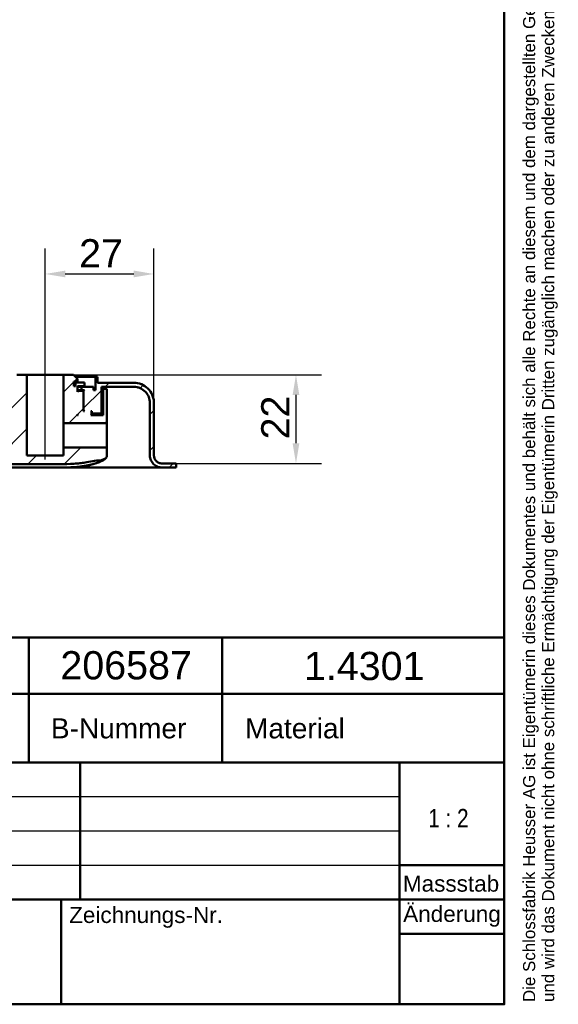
# Model space of a CAD drawing. Header units: millimetres. Extents: x 20 to 833, y 20 to 574.
# Tile 10 of 13: x 700 to 833, y 20 to 264. Entities that reach past the tile are written whole.
import ezdxf
from ezdxf.enums import TextEntityAlignment as Align

# ---------------------------------------------------------------- set-up
doc = ezdxf.new("R2010")
doc.units = ezdxf.units.MM
doc.header["$LTSCALE"] = 2
for name, color, linetype, lineweight in [('Bemaßungen(DIN)', 7, 'Continuous', 25), ('Mittellinie(DIN)', 7, 'Continuous', 25), ('Sichtbare Kanten(DIN)', 7, 'Continuous', 50), ('Skizziergeometrie(DIN)', 7, 'Continuous', 50), ('Skizzierlinie(DIN)', 7, 'Continuous', 25), ('Symbole(DIN)', 7, 'Continuous', 25)]:
    doc.layers.add(name, color=color, linetype=linetype, lineweight=lineweight)
doc.layers.add('Schraffur', color=179, linetype='Continuous', lineweight=9, true_color=0x1e1e47)
doc.styles.add('Aktuell-DIN', font='arial.ttf')
doc.styles.add('STANDARD-DIN~0', font='arial.ttf')
doc.styles.add('Textstil10', font='arial.ttf')
doc.styles.add('Textstil41', font='arial.ttf', dxfattribs={"width": 0.8})
doc.styles.add('Textstil83', font='arial.ttf', dxfattribs={"width": 0.8})
doc.dimstyles.new('CAD-LAN', dxfattribs={"dimscale": 2, "dimtxt": 3.5, "dimasz": 2.5, "dimexe": 3.175, "dimexo": 0, "dimgap": 0.8, "dimtad": 1, "dimrnd": 1e-08, "dimtxsty": 'STANDARD-DIN~0', "dimcen": 0.09, "dimdle": 10, "dimclrd": 250, "dimclre": 250, "dimclrt": 250, "dimadec": 0, "dimazin": 2, "dimtfac": 1, "dimtmove": 0, "dimatfit": 3, "dimfxl": 1, "dimtolj": 1, "dimtzin": 0, "dimlwd": 25, "dimlwe": 25, "dimarcsym": 0})

# ---------------------------------------------------------------- blocks, each defined once
blk = doc.blocks.new('Ränder Standardrahmen')
at = {"layer": 'Skizziergeometrie(DIN)', "flags": 128}
blk.add_lwpolyline([(10, 10), (10, 287), (410, 287), (410, 10), (10, 10)], dxfattribs=at)
blk = doc.blocks.new('Schriftfelder Heusser')
at = {"layer": 'Skizziergeometrie(DIN)'}
for p, q in [((101, 236.92), (291, 236.92)), ((232, 229.92), (232, 236.92)), ((256, 229.92), (256, 236.92)), ((291, 236.92), (291, 229.92)), ((101, 229.92), (291, 229.92)), ((232, 229.92), (232, 221.42)), ((256, 229.92), (256, 221.42)), ((291, 229.92), (291, 191.42)), ((101, 221.42), (291, 221.42)), ((238.35, 221.42), (238.35, 204.42)), ((278, 221.42), (278, 191.42)), ((278, 208.67), (291, 208.67)), ((101, 204.42), (291, 204.42)), ((236, 204.42), (236, 191.42)), ((278, 200.17), (291, 200.17)), ((291, 191.42), (101, 191.42))]:
    blk.add_line(p, q, dxfattribs=at)
at = {"layer": 'Skizzierlinie(DIN)'}
for p, q in [((162.35, 217.17), (278, 217.17)), ((162.35, 212.92), (278, 212.92)), ((162.35, 208.67), (278, 208.67))]:
    blk.add_line(p, q, dxfattribs=at)
at = {"layer": 'Symbole(DIN)', "color": 7, "insert": (293.33, 191.7), "char_height": 1.5, "width": 182.3003, "attachment_point": 1, "rotation": 90, "line_spacing_factor": 0.944221, "style": 'Aktuell-DIN'}
blk.add_mtext('\\fArial|b0|i0;\\H1.5000;Die Schlossfabrik Heusser AG ist Eigentümerin dieses Dokumentes und behält sich alle Rechte an diesem und dem dargestellten Gegenstand vor. Der Empfänger anerkennt diese Rechte\\Pund wird das Dokument nicht ohne schriftliche Ermächtigung der Eigentümerin Dritten zugänglich machen oder zu anderen Zwecken verwenden, zu dem es ihm übergeben worden ist.\\P ', dxfattribs=at)
at = {"layer": 'Symbole(DIN)', "color": 179, "true_color": 0x262659, "style": 'Aktuell-DIN'}
for s, insert, char_height, attachment_point in [('B-Nummer', (234.74, 225.62), 2.489, 4), ('Material', (265.02, 225.62), 2.489, 5), ('\\fArial|b0|i0;\\H2.0000;Massstab', (284.39, 206.37), 2, 5), ('\\fArial|b0|i0;Zeichnungs-Nr.', (237, 203.5), 2, 1)]:
    blk.add_mtext(s, dxfattribs=dict(at, insert=insert, char_height=char_height, attachment_point=attachment_point))
at = {"layer": 'Symbole(DIN)', "color": 179, "true_color": 0x262659, "insert": (284.51, 202.33), "char_height": 2, "width": 12.1143, "attachment_point": 5, "style": 'Aktuell-DIN'}
blk.add_mtext('\\fArial|b0|i0;Änderung', dxfattribs=at)
at = {"layer": 'Symbole(DIN)', "color": 179, "true_color": 0x262659, "style": 'Textstil10'}
blk.add_attdef('ERSTELLUNGSDATUM_001', (217.23, 218.29), '', height=2, dxfattribs=at)
at = {"layer": 'Symbole(DIN)', "color": 179, "true_color": 0x262659}
for tag, height, style, p in [('AUTOR', 2.49, 'Aktuell-DIN', (240.03, 219.26)), ('KONTROLLDATUM', 2, 'Textstil10', (217.42, 215.04)), ('KONTROLLIERT_VON', 2, 'Textstil10', (239.98, 215.05))]:
    blk.add_attdef(tag, text='', height=height, dxfattribs=dict(at, style=style)).set_placement(p, align=Align.MIDDLE_LEFT)
at = {"layer": 'Symbole(DIN)', "color": 7, "style": 'Textstil83', "width": 0.8}
blk.add_attdef('Anfänglicher_Ansichtsmaßstab_001', (281.57, 213.34), '', height=2.3, dxfattribs=at)
at = {"layer": 'Symbole(DIN)', "color": 179, "true_color": 0x262659, "style": 'Textstil10'}
blk.add_attdef('PROJEKT', text='', height=2, dxfattribs=at).set_placement((217.77, 209.72), align=Align.BOTTOM_LEFT)
at = {"layer": 'Symbole(DIN)', "color": 7, "style": 'Textstil41', "width": 0.8}
blk.add_attdef('STATUS', text='', height=5, dxfattribs=at).set_placement((284.53, 195.86), align=Align.MIDDLE_CENTER)
blk = doc.blocks.new('*D26')
at = {"layer": 'Bemaßungen(DIN)', "color": 250, "linetype": 'Continuous', "lineweight": 25, "true_color": 0x3f3f3f, "transparency": 16777216}
for p, q in [((713.05, 176.12), (774.65, 176.12)), ((768.3, 171.12), (768.3, 159.12)), ((737.55, 154.12), (774.65, 154.12))]:
    blk.add_line(p, q, dxfattribs=at)
at = {"layer": 'Bemaßungen(DIN)', "color": 250, "linetype": 'Continuous', "true_color": 0x3f3f3f, "transparency": 16777216}
for points in [[(767.47, 171.12), (769.13, 171.12), (768.3, 176.12)], [(767.47, 159.12), (769.13, 159.12), (768.3, 154.12)]]:
    blk.add_solid(points, dxfattribs=at)
at = {"layer": 'Defpoints', "color": 0, "linetype": 'Continuous', "transparency": 16777216}
for p in [(713.05, 176.12), (737.55, 154.12), (768.3, 154.12)]:
    blk.add_point(p, dxfattribs=at)
at = {"layer": 'Bemaßungen(DIN)', "color": 250, "linetype": 'Continuous', "lineweight": 25, "true_color": 0x3f3f3f, "transparency": 16777216, "insert": (759.67, 160.09), "char_height": 7, "attachment_point": 1, "rotation": 90, "style": 'STANDARD-DIN~0'}
blk.add_mtext('\\A1;22', dxfattribs=at)
blk = doc.blocks.new('*D27')
at = {"layer": 'Bemaßungen(DIN)', "color": 250, "linetype": 'Continuous', "lineweight": 25, "true_color": 0x3f3f3f, "transparency": 16777216}
for p, q in [((706.05, 181.12), (706.05, 207.47)), ((733.05, 169.12), (733.05, 207.47)), ((711.05, 201.12), (728.05, 201.12))]:
    blk.add_line(p, q, dxfattribs=at)
at = {"layer": 'Bemaßungen(DIN)', "color": 250, "linetype": 'Continuous', "true_color": 0x3f3f3f, "transparency": 16777216}
for points in [[(711.05, 201.96), (711.05, 200.29), (706.05, 201.12)], [(728.05, 201.96), (728.05, 200.29), (733.05, 201.12)]]:
    blk.add_solid(points, dxfattribs=at)
at = {"layer": 'Defpoints', "color": 0, "linetype": 'Continuous', "transparency": 16777216}
for p in [(733.05, 201.12), (706.05, 181.12), (733.05, 169.12)]:
    blk.add_point(p, dxfattribs=at)
at = {"layer": 'Bemaßungen(DIN)', "color": 250, "linetype": 'Continuous', "lineweight": 25, "true_color": 0x3f3f3f, "transparency": 16777216, "insert": (714.48, 209.75), "char_height": 7, "attachment_point": 1, "style": 'STANDARD-DIN~0'}
blk.add_mtext('\\A1;27', dxfattribs=at)

msp = doc.modelspace()

# ---------------------------------------------------------------- hatches: boundary and pattern name
at = {"layer": 'Schraffur'}
h = msp.add_hatch(dxfattribs=at)
h.set_pattern_fill('ANSI31', color=256, scale=50.8, style=0)
h.set_pattern_definition([(45, (0, 0), (-4.49013, 4.49013), [])])
edge = h.paths.add_edge_path()
edge.add_spline(control_points=[(728.0497, 173.1247), (728.328, 173.1247), (728.6049, 173.0962), (729.1411, 172.9835), (729.3984, 172.9013), (730.1282, 172.5834), (730.5647, 172.2792), (731.2847, 171.5324), (731.5668, 171.0994), (731.9521, 170.1478), (732.0497, 169.6406), (732.0497, 169.1247)], knot_values=[-0.63144419, -0.63144419, -0.63144419, -0.63144419, -0.54784426, -0.54784426, -0.46677491, -0.46677491, -0.30857687, -0.30857687, -0.15476758, -0.15476758, 0, 0, 0, 0], degree=3, periodic=0)
edge.add_line((732.0497, 169.1247), (732.0497, 156.1247))
edge.add_spline(control_points=[(732.0497, 156.1247), (732.0497, 155.916), (732.0711, 155.7083), (732.1556, 155.3061), (732.2173, 155.1131), (732.4557, 154.5658), (732.6838, 154.2385), (733.2439, 153.6985), (733.5687, 153.4869), (734.2824, 153.1979), (734.6628, 153.1247), (735.0497, 153.1247)], knot_values=[-0.47358314, -0.47358314, -0.47358314, -0.47358314, -0.41088319, -0.41088319, -0.35008119, -0.35008119, -0.23143265, -0.23143265, -0.11607569, -0.11607569, -0.00000713, -0.00000713, -0.00000713, -0.00000713], degree=3, periodic=0)
edge.add_line((735.0497, 153.1247), (738.5497, 153.1247))
edge.add_line((738.5497, 153.1247), (738.5497, 154.0947))
edge.add_line((738.5497, 154.0947), (737.5497, 154.0947))
edge.add_line((737.5497, 154.0947), (737.5497, 154.1247))
edge.add_line((737.5497, 154.1247), (735.0497, 154.1247))
edge.add_spline(control_points=[(735.0497, 154.1247), (734.9106, 154.1247), (734.7722, 154.1389), (734.5041, 154.1953), (734.3755, 154.2363), (734.0106, 154.3953), (733.7923, 154.5474), (733.4324, 154.9208), (733.2913, 155.1373), (733.0986, 155.6131), (733.0498, 155.8667), (733.0498, 156.1247)], knot_values=[-0.31571433, -0.31571433, -0.31571433, -0.31571433, -0.27392213, -0.27392213, -0.23338746, -0.23338746, -0.15428844, -0.15428844, -0.07738379, -0.07738379, 0, 0, 0, 0], degree=3, periodic=0)
edge.add_line((733.0498, 156.1247), (733.0498, 169.1247))
edge.add_spline(control_points=[(733.0498, 169.1247), (733.0498, 169.4725), (733.0143, 169.8186), (732.8733, 170.4889), (732.7706, 170.8105), (732.3732, 171.7228), (731.993, 172.2683), (731.0595, 173.1683), (730.5182, 173.5209), (729.3287, 174.0026), (728.6947, 174.1247), (728.0498, 174.1247)], knot_values=[-0.78930523, -0.78930523, -0.78930523, -0.78930523, -0.68480532, -0.68480532, -0.58346864, -0.58346864, -0.38572109, -0.38572109, -0.19345948, -0.19345948, 0, 0, 0, 0], degree=3, periodic=0)
edge.add_line((728.0498, 174.1247), (719.0497, 174.1247))
edge.add_line((719.0497, 174.1247), (719.0497, 175.6247))
edge.add_line((719.0497, 175.6247), (718.5497, 175.6247))
edge.add_line((718.5497, 175.6247), (718.5497, 172.3247))
edge.add_line((718.5497, 172.3247), (718.0497, 172.3247))
edge.add_line((718.0497, 172.3247), (718.0497, 173.1247))
edge.add_line((718.0497, 173.1247), (715.0497, 173.1247))
edge.add_line((715.0497, 173.1247), (715.0497, 172.3247))
edge.add_line((715.0497, 172.3247), (715.7997, 172.3247))
edge.add_line((715.7997, 172.3247), (715.5997, 172.1247))
edge.add_line((715.5997, 172.1247), (715.5997, 167.3247))
edge.add_line((715.5997, 167.3247), (715.7997, 167.1247))
edge.add_line((715.7997, 167.1247), (715.5497, 167.1247))
edge.add_line((715.5497, 167.1247), (715.5497, 171.9247))
edge.add_line((715.5497, 171.9247), (715.3497, 172.1247))
edge.add_line((715.3497, 172.1247), (714.2497, 172.1247))
edge.add_line((714.2497, 172.1247), (714.0497, 171.9247))
edge.add_line((714.0497, 171.9247), (714.0497, 173.3247))
edge.add_line((714.0497, 173.3247), (715.7997, 173.3247))
edge.add_line((715.7997, 173.3247), (715.7997, 174.2247))
edge.add_line((715.7997, 174.2247), (713.5997, 174.2247))
edge.add_line((713.5997, 174.2247), (713.5997, 173.3247))
edge.add_line((713.5997, 173.3247), (713.1497, 173.3247))
edge.add_line((713.1497, 173.3247), (713.1497, 174.4247))
edge.add_line((713.1497, 174.4247), (714.0497, 174.4247))
edge.add_line((714.0497, 174.4247), (714.0497, 175.1247))
edge.add_line((714.0497, 175.1247), (713.0497, 176.1247))
edge.add_line((713.0497, 176.1247), (710.5997, 176.1247))
edge.add_line((710.5997, 176.1247), (710.5997, 164.1245))
edge.add_line((710.5997, 164.1245), (721.1733, 164.1245))
edge.add_spline(control_points=[(721.1733, 164.1245), (721.1872, 164.1245), (721.201, 164.1259), (721.2279, 164.1315), (721.2407, 164.1356), (721.2772, 164.1515), (721.299, 164.1667), (721.335, 164.2041), (721.3491, 164.2257), (721.3684, 164.2733), (721.3733, 164.2987), (721.3733, 164.3245)], knot_values=[-0.03157192, -0.03157192, -0.03157192, -0.03157192, -0.02739181, -0.02739181, -0.02333823, -0.02333823, -0.01542838, -0.01542838, -0.00773811, -0.00773811, 0, 0, 0, 0], degree=3, periodic=0)
edge.add_line((721.3733, 164.3245), (721.3733, 172.6253))
edge.add_line((721.3733, 172.6253), (720.4891, 172.6253))
edge.add_line((720.4891, 172.6253), (720.4891, 166.1247))
edge.add_line((720.4891, 166.1247), (717.3497, 166.1247))
edge.add_line((717.3497, 166.1247), (717.5497, 166.3247))
edge.add_line((717.5497, 166.3247), (717.5497, 166.9247))
edge.add_line((717.5497, 166.9247), (717.3497, 167.1247))
edge.add_line((717.3497, 167.1247), (717.6497, 167.1247))
edge.add_line((717.6497, 167.1247), (717.6497, 166.6247))
edge.add_line((717.6497, 166.6247), (717.7497, 166.5247))
edge.add_line((717.7497, 166.5247), (719.8497, 166.5247))
edge.add_line((719.8497, 166.5247), (720.0497, 166.7247))
edge.add_line((720.0497, 166.7247), (720.0497, 173.1247))
edge.add_line((720.0497, 173.1247), (728.0497, 173.1247))
h.paths.add_polyline_path([(714.0497, 166.3247), (714.2497, 166.1247), (714.0497, 166.1247)], flags=0)
edge = h.paths.add_edge_path()
edge.add_spline(control_points=[(542.0497, 191.1247), (542.0497, 191.403), (542.0782, 191.6798), (542.1909, 192.216), (542.2731, 192.4734), (542.591, 193.2031), (542.8952, 193.6396), (543.642, 194.3596), (544.075, 194.6417), (545.0266, 195.027), (545.5339, 195.1247), (546.0497, 195.1247)], knot_values=[-0.63144419, -0.63144419, -0.63144419, -0.63144419, -0.54784426, -0.54784426, -0.46677491, -0.46677491, -0.30857687, -0.30857687, -0.15476759, -0.15476759, 0, 0, 0, 0], degree=3, periodic=0)
edge.add_line((546.0497, 195.1247), (664.4523, 195.1247))
edge.add_spline(control_points=[(664.4523, 195.1247), (664.9398, 195.1247), (665.4203, 195.0371), (666.3151, 194.6963), (666.722, 194.4519), (667.4642, 193.8063), (667.784, 193.3979), (668.2507, 192.4825), (668.3922, 191.9863), (668.4371, 191.4733)], knot_values=[-0.59657674, -0.59657674, -0.59657674, -0.59657674, -0.45027262, -0.45027262, -0.30879806, -0.30879806, -0.15447588, -0.15447588, 0, 0, 0, 0], degree=3, periodic=0)
edge.add_line((668.4371, 191.4733), (669.643, 177.6889))
edge.add_spline(control_points=[(669.643, 177.6889), (669.6961, 177.0818), (669.8576, 176.493), (670.3794, 175.4158), (670.7281, 174.9358), (671.6129, 174.0819), (672.1563, 173.7282), (673.347, 173.2468), (673.9804, 173.1247), (674.624, 173.1247)], knot_values=[-0.74572093, -0.74572093, -0.74572093, -0.74572093, -0.56284077, -0.56284077, -0.38599757, -0.38599757, -0.19309485, -0.19309485, 0, 0, 0, 0], degree=3, periodic=0)
edge.add_line((674.624, 173.1247), (692.0497, 173.1247))
edge.add_line((692.0497, 173.1247), (692.0497, 166.7247))
edge.add_line((692.0497, 166.7247), (692.2497, 166.5247))
edge.add_line((692.2497, 166.5247), (694.3497, 166.5247))
edge.add_line((694.3497, 166.5247), (694.4497, 166.6247))
edge.add_line((694.4497, 166.6247), (694.4497, 167.1247))
edge.add_line((694.4497, 167.1247), (694.7497, 167.1247))
edge.add_line((694.7497, 167.1247), (694.5497, 166.9247))
edge.add_line((694.5497, 166.9247), (694.5497, 166.3247))
edge.add_line((694.5497, 166.3247), (694.7497, 166.1247))
edge.add_line((694.7497, 166.1247), (691.8887, 166.1247))
edge.add_line((691.8887, 166.1247), (691.8887, 172.6253))
edge.add_line((691.8887, 172.6253), (691.1866, 172.6253))
edge.add_line((691.1866, 172.6253), (691.1866, 165.1135))
edge.add_spline(control_points=[(691.1866, 165.1135), (691.1866, 163.9861), (691.1866, 162.9034), (690.8226, 161.5209), (690.6539, 161.1063), (690.1678, 160.3877), (689.8756, 160.1003), (689.0855, 159.5828), (688.5887, 159.4077), (687.1932, 159.1135), (686.211, 159.1135), (685.1866, 159.1135)], knot_values=[-1.1173827, -1.1173827, -1.1173827, -1.1173827, -0.78267727, -0.78267727, -0.62968044, -0.62968044, -0.48652482, -0.48652482, -0.30730792, -0.30730792, 0, 0, 0, 0], degree=3, periodic=0)
edge.add_line((685.1866, 159.1135), (579.3353, 159.1135))
edge.add_spline(control_points=[(579.3353, 159.1135), (573.3225, 159.1135), (568.325, 159.1134), (562.0021, 159.8949), (560.164, 160.3379), (556.9142, 161.7358), (555.8977, 162.6638), (555.0264, 163.5618)], knot_values=[-1.22663952, -1.22663952, -1.22663952, -1.22663952, -0.69181495, -0.69181495, -0.37537694, -0.37537694, 0, 0, 0, 0], degree=3, periodic=0)
edge.add_spline(control_points=[(555.0264, 163.5618), (553.5027, 165.132), (552.1425, 166.9086), (550.0585, 168.8669), (549.287, 169.5182), (548.134, 170.1133), (547.7542, 170.2643), (547.0561, 170.3769), (546.8248, 170.3522), (546.3788, 170.2548), (546.1777, 170.1319), (546.0057, 170.0267)], knot_values=[-0.50021574, -0.50021574, -0.50021574, -0.50021574, -0.23943298, -0.23943298, -0.13865835, -0.13865835, -0.09616056, -0.09616056, -0.06047166, -0.06047166, 0, 0, 0, 0], degree=3, periodic=0)
edge.add_line((546.0057, 170.0267), (545.1387, 169.4967))
edge.add_spline(control_points=[(545.1387, 169.4967), (544.9876, 169.4043), (544.8339, 169.3103), (544.6681, 169.1414), (544.623, 169.0825), (544.5614, 168.9534), (544.545, 168.8882), (544.5373, 168.7324), (544.554, 168.6462), (544.6276, 168.4216), (544.7081, 168.28), (544.7878, 168.1414)], knot_values=[-0.17367895, -0.17367895, -0.17367895, -0.17367895, -0.12156866, -0.12156866, -0.09787758, -0.09787758, -0.07579482, -0.07579482, -0.04796725, -0.04796725, -0.00000831, -0.00000831, -0.00000831, -0.00000831], degree=3, periodic=0)
edge.add_spline(control_points=[(544.7878, 168.1414), (545.6484, 166.6437), (546.5837, 165.194), (548.6011, 162.4062), (549.6765, 161.075), (550.8231, 159.8014)], knot_values=[-1.03232924, -1.03232924, -1.03232924, -1.03232924, -0.51412713, -0.51412713, 0, 0, 0, 0], degree=3, periodic=0)
edge.add_spline(control_points=[(550.8231, 159.8014), (551.7434, 158.7791), (552.8318, 157.6566), (556.1582, 155.7995), (558.0986, 155.1614), (565.1079, 153.9406), (570.9617, 153.9406), (579.3353, 153.9405)], knot_values=[-5.34133611, -5.34133611, -5.34133611, -5.34133611, -3.87583002, -3.87583002, -2.51206777, -2.51206777, 0, 0, 0, 0], degree=3, periodic=0)
edge.add_line((579.3353, 153.9405), (706.1889, 153.9402))
edge.add_spline(control_points=[(706.1889, 153.9402), (707.3687, 153.9402), (708.5485, 153.938), (710.8147, 153.9577), (712.0592, 153.9808), (713.1911, 154.0539)], knot_values=[-0.70980307, -0.70980307, -0.70980307, -0.70980307, -0.34028588, -0.34028588, 0, 0, 0, 0], degree=3, periodic=0)
edge.add_spline(control_points=[(713.1911, 154.0539), (713.6799, 154.0855), (714.172, 154.1275), (715.0967, 154.2321), (715.5377, 154.293), (715.9734, 154.3686)], knot_values=[-0.27987278, -0.27987278, -0.27987278, -0.27987278, -0.1329255, -0.1329255, -0.00064851, -0.00064851, -0.00064851, -0.00064851], degree=3, periodic=0)
edge.add_spline(control_points=[(715.9734, 154.3686), (716.569, 154.4714), (717.1982, 154.6087), (718.4785, 154.813), (719.1135, 154.8795), (719.7503, 154.8594)], knot_values=[-0.38718082, -0.38718082, -0.38718082, -0.38718082, -0.19115671, -0.19115671, -0.00002529, -0.00002529, -0.00002529, -0.00002529], degree=3, periodic=0)
edge.add_spline(control_points=[(719.7503, 154.8594), (719.8095, 154.8575), (719.8552, 154.8553), (719.9504, 154.8738), (719.9917, 154.8925), (720.0449, 154.9164)], knot_values=[-0.03530679, -0.03530679, -0.03530679, -0.03530679, -0.01748139, -0.01748139, 0, 0, 0, 0], degree=3, periodic=0)
edge.add_line((720.0449, 154.9164), (720.6136, 155.1729))
edge.add_spline(control_points=[(720.6136, 155.1729), (720.751, 155.2349), (720.8863, 155.2959), (721.0816, 155.4235), (721.1496, 155.4811), (721.2625, 155.6235), (721.301, 155.7043), (721.3733, 155.9605), (721.3733, 156.1511), (721.3733, 156.3489)], knot_values=[-0.16488382, -0.16488382, -0.16488382, -0.16488382, -0.12161657, -0.12161657, -0.09145523, -0.09145523, -0.05932166, -0.05932166, -0.0000025, -0.0000025, -0.0000025, -0.0000025], degree=3, periodic=0)
edge.add_line((721.3733, 156.3489), (721.3733, 157.9249))
edge.add_spline(control_points=[(721.3733, 157.9249), (721.3733, 157.9388), (721.3719, 157.9526), (721.3662, 157.9794), (721.3621, 157.9923), (721.3462, 158.0288), (721.331, 158.0506), (721.2937, 158.0866), (721.272, 158.1007), (721.2244, 158.12), (721.1991, 158.1249), (721.1733, 158.1248)], knot_values=[-0.03157194, -0.03157194, -0.03157194, -0.03157194, -0.02739216, -0.02739216, -0.02333889, -0.02333889, -0.01542906, -0.01542906, -0.00773852, -0.00773852, 0, 0, 0, 0], degree=3, periodic=0)
edge.add_line((721.1733, 158.1248), (710.5997, 158.1248))
edge.add_line((710.5997, 158.1248), (710.5997, 156.1247))
edge.add_line((710.5997, 156.1247), (701.4997, 156.1247))
edge.add_line((701.4997, 156.1247), (701.4997, 176.1247))
edge.add_line((701.4997, 176.1247), (699.0497, 176.1247))
edge.add_line((699.0497, 176.1247), (698.0497, 175.1247))
edge.add_line((698.0497, 175.1247), (698.0497, 174.4247))
edge.add_line((698.0497, 174.4247), (698.9497, 174.4247))
edge.add_line((698.9497, 174.4247), (698.9497, 173.3247))
edge.add_line((698.9497, 173.3247), (698.0497, 173.3247))
edge.add_line((698.0497, 173.3247), (698.0497, 171.9247))
edge.add_line((698.0497, 171.9247), (697.8497, 172.1247))
edge.add_line((697.8497, 172.1247), (696.7497, 172.1247))
edge.add_line((696.7497, 172.1247), (696.5497, 171.9247))
edge.add_line((696.5497, 171.9247), (696.5497, 167.1247))
edge.add_line((696.5497, 167.1247), (696.2997, 167.1247))
edge.add_line((696.2997, 167.1247), (696.4997, 167.3247))
edge.add_line((696.4997, 167.3247), (696.4997, 172.1247))
edge.add_line((696.4997, 172.1247), (696.2997, 172.3247))
edge.add_line((696.2997, 172.3247), (697.0497, 172.3247))
edge.add_line((697.0497, 172.3247), (697.0497, 173.1247))
edge.add_line((697.0497, 173.1247), (694.0497, 173.1247))
edge.add_line((694.0497, 173.1247), (694.0497, 172.3247))
edge.add_line((694.0497, 172.3247), (693.5497, 172.3247))
edge.add_line((693.5497, 172.3247), (693.5497, 175.6247))
edge.add_line((693.5497, 175.6247), (693.0497, 175.6247))
edge.add_line((693.0497, 175.6247), (693.0497, 174.1247))
edge.add_line((693.0497, 174.1247), (674.4203, 174.1247))
edge.add_spline(control_points=[(674.4203, 174.1247), (673.9314, 174.1247), (673.4495, 174.2128), (672.5525, 174.5555), (672.1448, 174.8012), (671.403, 175.4492), (671.084, 175.8582), (670.6192, 176.7745), (670.4787, 177.271), (670.4348, 177.7841)], knot_values=[-0.59739683, -0.59739683, -0.59739683, -0.59739683, -0.45066634, -0.45066634, -0.30879238, -0.30879238, -0.15448162, -0.15448162, 0, 0, 0, 0], degree=3, periodic=0)
edge.add_line((670.4348, 177.7841), (669.2585, 191.5504))
edge.add_spline(control_points=[(669.2585, 191.5504), (669.2064, 192.1594), (669.0454, 192.7501), (668.5231, 193.8309), (668.1736, 194.3124), (667.2877, 195.1674), (666.7444, 195.5211), (665.5536, 196.0025), (664.9203, 196.1247), (664.2766, 196.1247)], knot_values=[-0.74674606, -0.74674606, -0.74674606, -0.74674606, -0.56333292, -0.56333292, -0.38599047, -0.38599047, -0.19310203, -0.19310203, -0.00000002, -0.00000002, -0.00000002, -0.00000002], degree=3, periodic=0)
edge.add_line((664.2766, 196.1247), (546.0498, 196.1247))
edge.add_spline(control_points=[(546.0498, 196.1247), (545.702, 196.1247), (545.3559, 196.0891), (544.6856, 195.9482), (544.3639, 195.8455), (543.4517, 195.4481), (542.9061, 195.0679), (542.0061, 194.1343), (541.6535, 193.5931), (541.1719, 192.4036), (541.0498, 191.7695), (541.0498, 191.1247)], knot_values=[-0.78930523, -0.78930523, -0.78930523, -0.78930523, -0.68480532, -0.68480532, -0.58346864, -0.58346864, -0.38572109, -0.38572109, -0.19345948, -0.19345948, 0, 0, 0, 0], degree=3, periodic=0)
edge.add_line((541.0498, 191.1247), (541.0498, 156.1247))
edge.add_spline(control_points=[(541.0498, 156.1247), (541.0498, 155.9855), (541.0356, 155.8471), (540.9792, 155.579), (540.9381, 155.4503), (540.7792, 155.0854), (540.6271, 154.8672), (540.2537, 154.5072), (540.0372, 154.3662), (539.5614, 154.1735), (539.3078, 154.1247), (539.0498, 154.1247)], knot_values=[-0.31572209, -0.31572209, -0.31572209, -0.31572209, -0.27392213, -0.27392213, -0.23338746, -0.23338746, -0.15428844, -0.15428844, -0.07738379, -0.07738379, -0.00000195, -0.00000195, -0.00000195, -0.00000195], degree=3, periodic=0)
edge.add_line((539.0498, 154.1247), (524.5497, 154.1247))
edge.add_line((524.5497, 154.1247), (524.5497, 153.1247))
edge.add_line((524.5497, 153.1247), (539.0498, 153.1247))
edge.add_spline(control_points=[(539.0498, 153.1247), (539.2585, 153.1247), (539.4661, 153.146), (539.8683, 153.2306), (540.0613, 153.2922), (540.6086, 153.5306), (540.936, 153.7587), (541.4759, 154.3189), (541.6875, 154.6436), (541.9765, 155.3573), (542.0497, 155.7377), (542.0497, 156.1247)], knot_values=[-0.47358135, -0.47358135, -0.47358135, -0.47358135, -0.41088319, -0.41088319, -0.35008119, -0.35008119, -0.23143265, -0.23143265, -0.11607569, -0.11607569, 0, 0, 0, 0], degree=3, periodic=0)
edge.add_line((542.0497, 156.1247), (542.0497, 191.1247))
h.paths.add_polyline_path([(697.8497, 166.1247), (698.0497, 166.3247), (698.0497, 166.1247)], flags=0)

# ---------------------------------------------------------------- linework, layer by layer
at = {"layer": 'Mittellinie(DIN)', "linetype": 'Continuous'}
msp.add_line((706.0497, 155.1246), (706.0497, 181.1247), dxfattribs=at)
at = {"layer": 'Sichtbare Kanten(DIN)'}
for p, q in [((701.4997, 176.1247), (699.0497, 176.1247)), ((701.4997, 156.1247), (701.4997, 176.1247)), ((701.4997, 176.1247), (710.5997, 176.1247)), ((713.0497, 176.1247), (710.5997, 176.1247)), ((710.5997, 176.1247), (710.5997, 164.1245)), ((714.0497, 175.1247), (713.0497, 176.1247)), ((713.0497, 176.1247), (714.0497, 175.1247)), ((713.1497, 173.3247), (713.1497, 174.4247)), ((713.1497, 174.4247), (714.0497, 174.4247)), ((713.1497, 173.3247), (713.1497, 174.4247)), ((713.5997, 174.2247), (713.1497, 174.2247)), ((713.5497, 175.6247), (718.5497, 175.6247)), ((715.7997, 174.2247), (713.5997, 174.2247)), ((713.5997, 174.2247), (713.5997, 173.3247)), ((714.0497, 174.4247), (714.0497, 175.1247)), ((714.0497, 175.1247), (714.0497, 174.4247)), ((715.7997, 173.3247), (715.7997, 174.2247)), ((715.7997, 173.3247), (715.7997, 174.2247)), ((719.0497, 175.6247), (718.5497, 175.6247)), ((718.5497, 175.6247), (718.5497, 172.3247)), ((719.0497, 174.1247), (719.0497, 175.6247)), ((719.0497, 175.6247), (719.0497, 174.1247)), ((728.0498, 174.1247), (719.0497, 174.1247)), ((713.5997, 173.3247), (713.1497, 173.3247)), ((714.0497, 171.9247), (714.0497, 173.3247)), ((714.0497, 173.3247), (715.7997, 173.3247)), ((714.0497, 173.3247), (714.0497, 171.9247)), ((714.0497, 173.1247), (715.0497, 173.1247)), ((715.0497, 172.3247), (714.0497, 172.3247)), ((714.2497, 172.1247), (714.0497, 171.9247)), ((714.2497, 172.1247), (714.0497, 172.1247)), ((715.3497, 172.1247), (714.2497, 172.1247)), ((718.0497, 173.1247), (715.0497, 173.1247)), ((715.0497, 173.1247), (715.0497, 172.3247)), ((715.0497, 172.3247), (715.7997, 172.3247)), ((715.5497, 171.9247), (715.3497, 172.1247)), ((715.3497, 172.1247), (715.5997, 172.1247)), ((715.3497, 172.1247), (715.5497, 171.9247)), ((715.5497, 167.1247), (715.5497, 171.9247)), ((715.5497, 171.9247), (715.5497, 167.1247)), ((715.7997, 172.3247), (715.5997, 172.1247)), ((715.5997, 172.1247), (715.5997, 167.3247)), ((718.0497, 172.3247), (718.0497, 173.1247)), ((718.0497, 172.3247), (718.0497, 173.1247)), ((718.5497, 172.3247), (718.0497, 172.3247)), ((720.0497, 166.7247), (720.0497, 173.1247)), ((720.0497, 173.1247), (728.0497, 173.1247)), ((720.0497, 173.1247), (720.0497, 166.7247)), ((720.4891, 172.6253), (720.0499, 172.6253)), ((721.3733, 172.6253), (720.4891, 172.6253)), ((720.4891, 172.6253), (720.4891, 166.1247)), ((721.3733, 164.3245), (721.3733, 172.6253)), ((732.0497, 169.1247), (732.0497, 156.1247)), ((733.0498, 156.1247), (733.0498, 169.1247)), ((733.0499, 169.1247), (733.0498, 169.1247)), ((733.0499, 156.1247), (733.0499, 169.1247)), ((714.0497, 166.3247), (714.2497, 166.1247)), ((714.0497, 166.1247), (714.0497, 166.3247)), ((714.0497, 166.3247), (714.0497, 166.1247)), ((714.2497, 166.1247), (714.0497, 166.1247)), ((715.5997, 167.3247), (715.5497, 167.3247)), ((715.7997, 167.1247), (715.5497, 167.1247)), ((715.5997, 167.3247), (715.7997, 167.1247)), ((717.5497, 166.9247), (717.3497, 167.1247)), ((717.3497, 167.1247), (717.6497, 167.1247)), ((717.3497, 167.1247), (717.5497, 166.9247)), ((717.3497, 166.1247), (717.5497, 166.3247)), ((717.3497, 166.1247), (717.5497, 166.3247)), ((720.4891, 166.1247), (717.3497, 166.1247)), ((717.5497, 166.3247), (717.5497, 166.9247)), ((717.5497, 166.9247), (717.5497, 166.3247)), ((717.6497, 166.6247), (717.5497, 166.6247)), ((717.5497, 166.5247), (717.7497, 166.5247)), ((717.6497, 167.1247), (717.6497, 166.6247)), ((717.6497, 166.6247), (717.7497, 166.5247)), ((717.7497, 166.5247), (719.8497, 166.5247)), ((719.8497, 166.5247), (720.0497, 166.7247)), ((719.8497, 166.5247), (720.0497, 166.7247)), ((710.5997, 164.1245), (721.1733, 164.1245)), ((710.5997, 161.1247), (710.5997, 164.1245)), ((710.5997, 158.1248), (710.5997, 161.1247)), ((721.1733, 158.1248), (710.5997, 158.1248)), ((710.5997, 158.1248), (710.5997, 156.1247)), ((721.3733, 156.3489), (721.3733, 157.9249)), ((579.3353, 153.9405), (706.1889, 153.9402)), ((710.5997, 156.1247), (701.4997, 156.1247)), ((720.0449, 154.9164), (720.6136, 155.1729)), ((737.5497, 154.1247), (735.0497, 154.1247)), ((737.5497, 154.0947), (737.5497, 154.1247)), ((737.5497, 154.0947), (737.5497, 154.1247)), ((738.5497, 154.0947), (737.5497, 154.0947)), ((738.5497, 153.1247), (738.5497, 154.0947)), ((738.5497, 153.1247), (738.5497, 154.0947)), ((564.5881, 153.1247), (709.5114, 153.1247)), ((735.0497, 153.1247), (738.5497, 153.1247))]:
    msp.add_line(p, q, dxfattribs=at)
for points, degree, knots in [([(733.0498, 169.1247), (733.0498, 169.4725), (733.0143, 169.8186), (732.8733, 170.4889), (732.7706, 170.8105), (732.3732, 171.7228), (731.993, 172.2683), (731.0595, 173.1683), (730.5182, 173.5209), (729.3287, 174.0026), (728.6947, 174.1247), (728.0498, 174.1247)], 3, [-0.789305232, -0.789305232, -0.789305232, -0.789305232, -0.684805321, -0.684805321, -0.583468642, -0.583468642, -0.38572109, -0.38572109, -0.193459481, -0.193459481, 0, 0, 0, 0]), ([(728.0497, 173.1247), (728.328, 173.1247), (728.6049, 173.0962), (729.1411, 172.9835), (729.3984, 172.9013), (730.1282, 172.5834), (730.5647, 172.2792), (731.2847, 171.5324), (731.5668, 171.0994), (731.9521, 170.1478), (732.0497, 169.6406), (732.0497, 169.1247)], 3, [-0.631444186, -0.631444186, -0.631444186, -0.631444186, -0.547844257, -0.547844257, -0.466774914, -0.466774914, -0.308576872, -0.308576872, -0.154767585, -0.154767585, 0, 0, 0, 0]), ([(721.1733, 164.1245), (721.1872, 164.1245), (721.201, 164.1259), (721.2279, 164.1315), (721.2407, 164.1356), (721.2772, 164.1515), (721.299, 164.1667), (721.335, 164.2041), (721.3491, 164.2257), (721.3684, 164.2733), (721.3733, 164.2987), (721.3733, 164.3245)], 3, [-0.0315719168, -0.0315719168, -0.0315719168, -0.0315719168, -0.0273918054, -0.0273918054, -0.0233382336, -0.0233382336, -0.0154283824, -0.0154283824, -0.0077381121, -0.0077381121, 0, 0, 0, 0]), ([(721.3733, 164.3245), (721.3733, 164.3245), (721.3733, 164.3245), (721.3727, 164.2839), (721.37, 164.0995), (721.366, 163.8025), (721.3612, 163.4014), (721.3565, 162.9146), (721.3511, 162.1733), (721.3492, 161.5424), (721.3492, 161.1247)], 3, [0, 0, 0, 0, 0.000014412, 0.061494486, 0.12297456, 0.184454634, 0.245934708, 0.307414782, 0.368894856, 0.491855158, 0.491855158, 0.491855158, 0.491855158]), ([(721.3492, 161.1247), (721.3492, 160.7069), (721.3511, 160.0758), (721.3565, 159.3346), (721.3612, 158.8478), (721.366, 158.4467), (721.37, 158.1497), (721.3727, 157.9654), (721.3733, 157.9248), (721.3733, 157.9249), (721.3733, 157.9249)], 3, [0, 0, 0, 0, 0.122960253, 0.184440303, 0.245920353, 0.307400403, 0.368880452, 0.430360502, 0.491840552, 0.49214697, 0.49214697, 0.49214697, 0.49214697]), ([(720.6136, 155.1729), (720.751, 155.2349), (720.8863, 155.2959), (721.0816, 155.4235), (721.1496, 155.4811), (721.2625, 155.6235), (721.301, 155.7043), (721.3733, 155.9605), (721.3733, 156.1511), (721.3733, 156.3489)], 3, [-0.164883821, -0.164883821, -0.164883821, -0.164883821, -0.121616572, -0.121616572, -0.091455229, -0.091455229, -0.059321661, -0.059321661, -0.000002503, -0.000002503, -0.000002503, -0.000002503]), ([(721.3733, 157.9249), (721.3733, 157.9388), (721.3719, 157.9526), (721.3662, 157.9794), (721.3621, 157.9923), (721.3462, 158.0288), (721.331, 158.0506), (721.2937, 158.0866), (721.272, 158.1007), (721.2244, 158.12), (721.1991, 158.1249), (721.1733, 158.1249)], 3, [-0.0315719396, -0.0315719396, -0.0315719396, -0.0315719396, -0.0273921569, -0.0273921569, -0.0233388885, -0.0233388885, -0.0154290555, -0.0154290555, -0.0077385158, -0.0077385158, 0, 0, 0, 0]), ([(706.1889, 153.9402), (707.3687, 153.9402), (708.5485, 153.938), (710.8147, 153.9577), (712.0592, 153.9808), (713.1911, 154.0539)], 3, [-0.709803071, -0.709803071, -0.709803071, -0.709803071, -0.34028588, -0.34028588, 0, 0, 0, 0]), ([(713.1911, 154.0539), (713.6799, 154.0855), (714.172, 154.1275), (715.0967, 154.2321), (715.5377, 154.293), (715.9722, 154.368)], 3, [-0.279872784, -0.279872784, -0.279872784, -0.279872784, -0.132925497, -0.132925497, -0.000648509, -0.000648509, -0.000648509, -0.000648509]), ([(715.9734, 154.3686), (716.569, 154.4714), (717.1982, 154.6087), (718.4785, 154.813), (719.1135, 154.8795), (719.7503, 154.8595)], 3, [-0.387180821, -0.387180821, -0.387180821, -0.387180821, -0.191156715, -0.191156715, -0.000025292, -0.000025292, -0.000025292, -0.000025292]), ([(716.6383, 153.6642), (716.7414, 153.6846), (717.0978, 153.7571), (717.6606, 153.885), (718.1779, 154.0245), (718.6197, 154.1637), (718.9207, 154.2692), (719.0476, 154.3159)], 5, [0.345519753, 0.345519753, 0.345519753, 0.345519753, 0.345519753, 0.345519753, 0.399013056, 0.531867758, 0.648713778, 0.648713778, 0.648713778, 0.648713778, 0.648713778, 0.648713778]), ([(721.206, 155.5523), (721.2054, 155.5516), (721.206, 155.5524), (721.2018, 155.5468), (721.1948, 155.5377), (721.1598, 155.4925), (721.2192, 155.5424), (720.9403, 155.2295), (720.7748, 155.0966), (720.3255, 154.8428), (720.0749, 154.7187), (719.4572, 154.459), (719.0985, 154.3241), (718.6986, 154.1943)], 3, [0, 0, 0, 0, 0.13629413, 0.13629413, 0.31892412, 0.31892412, 0.77563, 0.77563, 1.01368572, 1.01368572, 1.18337484, 1.18337484, 1.33559228, 1.33559228, 1.33559228, 1.33559228]), ([(719.7503, 154.8594), (719.8095, 154.8575), (719.8552, 154.8553), (719.9504, 154.8738), (719.9917, 154.8925), (720.0449, 154.9164)], 3, [-0.035306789, -0.035306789, -0.035306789, -0.035306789, -0.0174813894, -0.0174813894, 0, 0, 0, 0]), ([(732.0497, 156.1247), (732.0497, 155.916), (732.0711, 155.7083), (732.1556, 155.3061), (732.2173, 155.1131), (732.4557, 154.5658), (732.6838, 154.2385), (733.2439, 153.6985), (733.5687, 153.4869), (734.2824, 153.1979), (734.6628, 153.1247), (735.0497, 153.1247)], 3, [-0.473583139, -0.473583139, -0.473583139, -0.473583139, -0.410883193, -0.410883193, -0.350081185, -0.350081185, -0.231432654, -0.231432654, -0.116075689, -0.116075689, -0.000007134, -0.000007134, -0.000007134, -0.000007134]), ([(735.0497, 154.1247), (734.9106, 154.1247), (734.7722, 154.1389), (734.5041, 154.1953), (734.3755, 154.2363), (734.0106, 154.3953), (733.7923, 154.5474), (733.4324, 154.9208), (733.2913, 155.1373), (733.0986, 155.6131), (733.0498, 155.8667), (733.0498, 156.1247)], 3, [-0.315714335, -0.315714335, -0.315714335, -0.315714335, -0.273922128, -0.273922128, -0.233387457, -0.233387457, -0.154288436, -0.154288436, -0.077383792, -0.077383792, 0, 0, 0, 0]), ([(579.3361, 153.1256), (579.3363, 153.1256), (580.9221, 153.1252), (584.0932, 153.126), (590.4338, 153.1252), (599.9472, 153.1258), (612.6369, 153.1254), (626.9037, 153.1256), (642.7569, 153.1254), (658.6236, 153.1254), (674.4799, 153.1253), (687.1558, 153.1254), (696.7091, 153.1253), (703.0425, 153.1253), (706.1866, 153.1253)], 5, [0, 0, 0, 0, 0, 0, 0.00011489, 0.79293644, 1.58575799, 3.17140109, 4.75704419, 6.34268728, 7.92833038, 9.51397348, 11.09961657, 12.68816757, 12.68816757, 12.68816757, 12.68816757, 12.68816757, 12.68816757]), ([(709.5114, 153.1247), (709.7267, 153.1247), (709.942, 153.1247), (710.1573, 153.1247), (710.3591, 153.1247), (710.5608, 153.1247), (710.7625, 153.1247), (710.8634, 153.1247), (710.9642, 153.1247), (711.0651, 153.1247), (711.3606, 153.1247), (711.6559, 153.1247), (711.9728, 153.1247), (711.9804, 153.1247), (711.988, 153.1247), (711.9957, 153.1247), (712.8826, 153.1247), (713.6798, 153.1247), (714.4873, 153.1247), (714.502, 153.1247), (714.5167, 153.1247), (714.5314, 153.1247), (715.3522, 153.1247), (716.181, 153.1247), (717.004, 153.1247), (717.012, 153.1247), (717.02, 153.1247), (717.028, 153.1247), (717.8546, 153.1247), (718.6756, 153.1247), (719.4861, 153.1247), (719.4924, 153.1247), (719.4987, 153.1247), (719.505, 153.1247), (721.1381, 153.1247), (722.7341, 153.1247), (724.2079, 153.1247), (725.6927, 153.1247), (727.1055, 153.1247), (728.3533, 153.1247), (729.6026, 153.1247), (730.7274, 153.1247), (731.6415, 153.1247), (732.5521, 153.1247), (733.297, 153.1247), (733.8302, 153.1247), (733.8314, 153.1247), (733.8326, 153.1247), (733.8338, 153.1247), (734.098, 153.1247), (734.3142, 153.1247), (734.4839, 153.1247), (734.4853, 153.1247), (734.4868, 153.1247), (734.4882, 153.1247), (734.6563, 153.1247), (734.7798, 153.1247), (734.8648, 153.1247), (734.8662, 153.1247), (734.8677, 153.1247), (734.8691, 153.1247), (734.9514, 153.1247), (734.9989, 153.1247), (735.0244, 153.1247), (735.0248, 153.1247), (735.0252, 153.1247), (735.0256, 153.1247), (735.0463, 153.1247), (735.0493, 153.1247), (735.0497, 153.1247)], 3, [37.4953956, 37.4953956, 37.4953956, 37.4953956, 37.55998693, 37.55998693, 37.55998693, 37.62051268, 37.62051268, 37.62051268, 37.65077556, 37.65077556, 37.65077556, 37.73943008, 37.73943008, 37.73943008, 37.74156418, 37.74156418, 37.74156418, 37.98891557, 37.98891557, 37.98891557, 37.99341735, 37.99341735, 37.99341735, 38.24473497, 38.24473497, 38.24473497, 38.24718527, 38.24718527, 38.24718527, 38.4996214, 38.4996214, 38.4996214, 38.50158311, 38.50158311, 38.50158311, 39.01032671, 39.01032671, 39.01032671, 39.52288449, 39.52288449, 39.52288449, 40.03604062, 40.03604062, 40.03604062, 40.5473013, 40.5473013, 40.5473013, 40.54844344, 40.54844344, 40.54844344, 40.80218495, 40.80218495, 40.80218495, 40.80430627, 40.80430627, 40.80430627, 41.05683804, 41.05683804, 41.05683804, 41.06113391, 41.06113391, 41.06113391, 41.30957938, 41.30957938, 41.30957938, 41.31339351, 41.31339351, 41.31339351, 41.52191658, 41.52191658, 41.52191658, 41.52191658]), ([(717.2644, 153.798), (717.1029, 153.7604), (716.9389, 153.7243), (716.0883, 153.5489), (715.3642, 153.4378), (713.6723, 153.251), (712.6935, 153.1973), (711.3855, 153.1572), (711.0542, 153.1498), (710.4756, 153.14), (710.2282, 153.1369), (709.9808, 153.1345)], 3, [1.503036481, 1.503036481, 1.503036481, 1.503036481, 1.556005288, 1.556005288, 1.774670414, 1.774670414, 2.067933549, 2.067933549, 2.167351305, 2.167351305, 2.241591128, 2.241591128, 2.241591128, 2.241591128])]:
    msp.add_open_spline(points, degree=degree, knots=knots, dxfattribs=at)

# ---------------------------------------------------------------- block references
at = {"xscale": 2, "yscale": 2, "zscale": 2}
msp.add_blockref('Ränder Standardrahmen', (0, 0), dxfattribs=at)
ref = msp.add_blockref('Schriftfelder Heusser', (238, -362.8333), dxfattribs=dict(xscale=2, yscale=2, zscale=2))
ref.add_attrib('Anfänglicher_Ansichtsmaßstab_001', '1 : 2', (801.1357, 63.8562), dxfattribs={"layer": 'Symbole(DIN)', "color": 7, "height": 4.6, "style": 'Textstil83', "width": 0.8})

# ---------------------------------------------------------------- texts
at = {"layer": 'Symbole(DIN)', "color": 7, "char_height": 7, "attachment_point": 1, "style": 'Aktuell-DIN'}
for s, insert, width in [('{\\fArial|b0|i0;\\H7.0000;206587}', (709.8296, 107.5797), 32.620428), ('{\\fArial|b0|i0;\\H7.0000;1.4301}', (770.274, 107.4007), 29.899392)]:
    msp.add_mtext(s, dxfattribs=dict(at, insert=insert, width=width))

# ---------------------------------------------------------------- dimensions: what is measured, and where the dimension line sits
at = {"layer": 'Bemaßungen(DIN)', "color": 250, "linetype": 'Continuous', "lineweight": 25, "true_color": 0x3f3f3f}
dim = msp.add_linear_dim(base=(733.0498, 201.1247), p1=(706.0497, 181.1247), p2=(733.0498, 169.1247), dimstyle='CAD-LAN', override={"dimgap": 0.8, "dimdec": 2, "dimtol": 0, "dimlim": 0, "dimtp": 0, "dimtm": 0, "dimtdec": 2, "dimtofl": 0, "dimatfit": 1}, dxfattribs=at)
dim.commit()
dim.dimension.update_dxf_attribs({"geometry": '*D27', "text_midpoint": (719.5498, 201.1247), "dimtype": 160})
dim = msp.add_linear_dim(base=(768.2997, 154.1247), p1=(713.0497, 176.1247), p2=(737.5497, 154.1247), angle=90, dimstyle='CAD-LAN', override={"dimgap": 0.8, "dimdec": 2, "dimtol": 0, "dimlim": 0, "dimtp": 0, "dimtm": 0, "dimtdec": 2, "dimtofl": 0, "dimatfit": 1}, dxfattribs=at)
dim.commit()
dim.dimension.update_dxf_attribs({"geometry": '*D26', "text_midpoint": (768.2997, 165.1247), "dimtype": 160})

doc.saveas('drawing.dxf')
